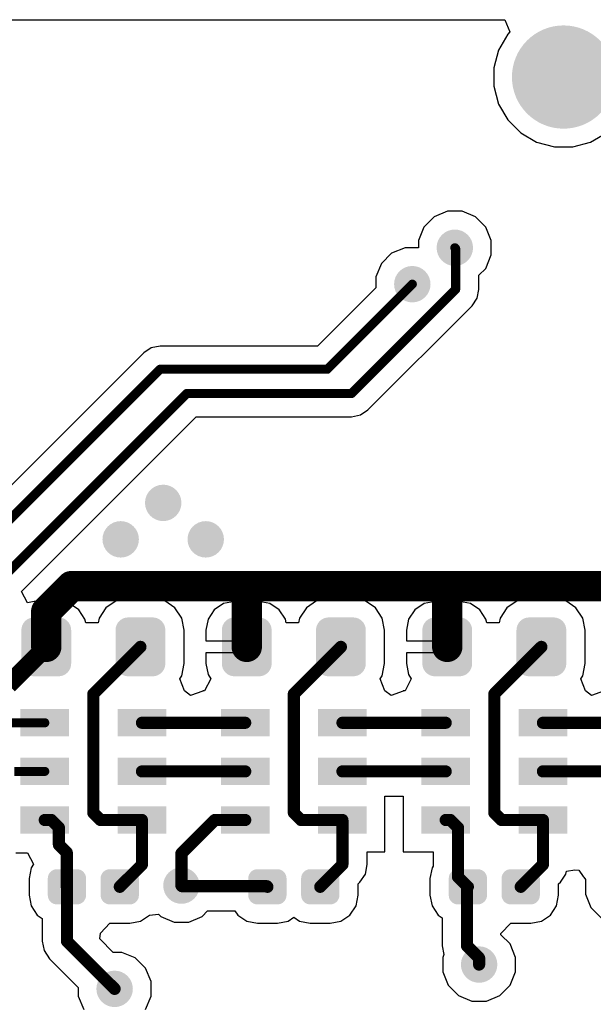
# Model space of a CAD drawing. Header units: inches. Extents: x 0.3 to 40.7, y 0.3 to 25.1.
# Tile 3 of 7: x 7.7 to 17.2, y 8.8 to 25.1. Entities that reach past the tile are written whole.
import ezdxf

# ---------------------------------------------------------------- set-up
doc = ezdxf.new("R2010")
doc.units = ezdxf.units.IN
for name, color, linetype in [('Pad Holes', 156, 'Continuous'), ('TOP', 1, 'Continuous'), ('Via Holes', 16, 'Continuous')]:
    doc.layers.add(name, color=color, linetype=linetype)

# ---------------------------------------------------------------- blocks, each defined once
blk = doc.blocks.new('RES_0603_2994')
at = {"layer": 'TOP'}
h = blk.add_hatch(color=1, dxfattribs=at)
edge = h.paths.add_edge_path()
edge.add_arc((-0.574, -0.276), 0.209, 270, 360)
edge.add_line((-0.365, -0.276), (-0.365, 0.276))
edge.add_arc((-0.574, 0.276), 0.209, 0, 90)
edge.add_line((-0.574, 0.485), (-0.976, 0.485))
edge.add_arc((-0.976, 0.276), 0.209, 90, 180)
edge.add_line((-1.185, 0.276), (-1.185, -0.276))
edge.add_arc((-0.976, -0.276), 0.209, 180, 270)
edge.add_line((-0.976, -0.485), (-0.574, -0.485))
h = blk.add_hatch(color=1, dxfattribs=at)
edge = h.paths.add_edge_path()
edge.add_arc((0.574, 0.276), 0.209, 90, 180)
edge.add_line((0.365, 0.276), (0.365, -0.276))
edge.add_arc((0.574, -0.276), 0.209, 180, 270)
edge.add_line((0.574, -0.485), (0.976, -0.485))
edge.add_arc((0.976, -0.276), 0.209, 270, 360)
edge.add_line((1.185, -0.276), (1.185, 0.276))
edge.add_arc((0.976, 0.276), 0.209, 0, 90)
edge.add_line((0.976, 0.485), (0.574, 0.485))
blk = doc.blocks.new('RES_0603_2995')
at = {"layer": 'TOP'}
h = blk.add_hatch(color=1, dxfattribs=at)
edge = h.paths.add_edge_path()
edge.add_arc((-0.574, -0.276), 0.209, 270, 360)
edge.add_line((-0.365, -0.276), (-0.365, 0.276))
edge.add_arc((-0.574, 0.276), 0.209, 0, 90)
edge.add_line((-0.574, 0.485), (-0.976, 0.485))
edge.add_arc((-0.976, 0.276), 0.209, 90, 180)
edge.add_line((-1.185, 0.276), (-1.185, -0.276))
edge.add_arc((-0.976, -0.276), 0.209, 180, 270)
edge.add_line((-0.976, -0.485), (-0.574, -0.485))
h = blk.add_hatch(color=1, dxfattribs=at)
edge = h.paths.add_edge_path()
edge.add_arc((0.574, 0.276), 0.209, 90, 180)
edge.add_line((0.365, 0.276), (0.365, -0.276))
edge.add_arc((0.574, -0.276), 0.209, 180, 270)
edge.add_line((0.574, -0.485), (0.976, -0.485))
edge.add_arc((0.976, -0.276), 0.209, 270, 360)
edge.add_line((1.185, -0.276), (1.185, 0.276))
edge.add_arc((0.976, 0.276), 0.209, 0, 90)
edge.add_line((0.976, 0.485), (0.574, 0.485))
blk = doc.blocks.new('RES_0603_2996')
at = {"layer": 'TOP'}
h = blk.add_hatch(color=1, dxfattribs=at)
edge = h.paths.add_edge_path()
edge.add_arc((-0.574, -0.276), 0.209, 270, 360)
edge.add_line((-0.365, -0.276), (-0.365, 0.276))
edge.add_arc((-0.574, 0.276), 0.209, 0, 90)
edge.add_line((-0.574, 0.485), (-0.976, 0.485))
edge.add_arc((-0.976, 0.276), 0.209, 90, 180)
edge.add_line((-1.185, 0.276), (-1.185, -0.276))
edge.add_arc((-0.976, -0.276), 0.209, 180, 270)
edge.add_line((-0.976, -0.485), (-0.574, -0.485))
h = blk.add_hatch(color=1, dxfattribs=at)
edge = h.paths.add_edge_path()
edge.add_arc((0.574, 0.276), 0.209, 90, 180)
edge.add_line((0.365, 0.276), (0.365, -0.276))
edge.add_arc((0.574, -0.276), 0.209, 180, 270)
edge.add_line((0.574, -0.485), (0.976, -0.485))
edge.add_arc((0.976, -0.276), 0.209, 270, 360)
edge.add_line((1.185, -0.276), (1.185, 0.276))
edge.add_arc((0.976, 0.276), 0.209, 0, 90)
edge.add_line((0.976, 0.485), (0.574, 0.485))
blk = doc.blocks.new('APA102_2020_3002')
at = {"layer": 'TOP'}
for points in [[(-1.2, 1.025), (-0.4, 1.025), (-0.4, 0.575), (-1.2, 0.575)], [(0.4, 1.025), (1.2, 1.025), (1.2, 0.575), (0.4, 0.575)], [(-1.2, 0.225), (-0.4, 0.225), (-0.4, -0.225), (-1.2, -0.225)], [(0.4, 0.225), (1.2, 0.225), (1.2, -0.225), (0.4, -0.225)], [(-1.2, -0.575), (-0.4, -0.575), (-0.4, -1.025), (-1.2, -1.025)], [(0.4, -0.575), (1.2, -0.575), (1.2, -1.025), (0.4, -1.025)]]:
    blk.add_hatch(color=1, dxfattribs=at).paths.add_polyline_path(points)
blk = doc.blocks.new('APA102_2020_3003')
at = {"layer": 'TOP'}
for points in [[(-1.2, 1.025), (-0.4, 1.025), (-0.4, 0.575), (-1.2, 0.575)], [(0.4, 1.025), (1.2, 1.025), (1.2, 0.575), (0.4, 0.575)], [(-1.2, 0.225), (-0.4, 0.225), (-0.4, -0.225), (-1.2, -0.225)], [(0.4, 0.225), (1.2, 0.225), (1.2, -0.225), (0.4, -0.225)], [(-1.2, -0.575), (-0.4, -0.575), (-0.4, -1.025), (-1.2, -1.025)], [(0.4, -0.575), (1.2, -0.575), (1.2, -1.025), (0.4, -1.025)]]:
    blk.add_hatch(color=1, dxfattribs=at).paths.add_polyline_path(points)
blk = doc.blocks.new('APA102_2020_3004')
at = {"layer": 'TOP'}
for points in [[(-1.2, 1.025), (-0.4, 1.025), (-0.4, 0.575), (-1.2, 0.575)], [(0.4, 1.025), (1.2, 1.025), (1.2, 0.575), (0.4, 0.575)], [(-1.2, 0.225), (-0.4, 0.225), (-0.4, -0.225), (-1.2, -0.225)], [(0.4, 0.225), (1.2, 0.225), (1.2, -0.225), (0.4, -0.225)], [(-1.2, -0.575), (-0.4, -0.575), (-0.4, -1.025), (-1.2, -1.025)], [(0.4, -0.575), (1.2, -0.575), (1.2, -1.025), (0.4, -1.025)]]:
    blk.add_hatch(color=1, dxfattribs=at).paths.add_polyline_path(points)
blk = doc.blocks.new('CAP_0402_3010')
at = {"layer": 'TOP'}
h = blk.add_hatch(color=1, dxfattribs=at)
edge = h.paths.add_edge_path()
edge.add_arc((-0.271, -0.139), 0.151, 270, 360)
edge.add_line((-0.12, -0.139), (-0.12, 0.139))
edge.add_arc((-0.271, 0.139), 0.151, 0, 90)
edge.add_line((-0.271, 0.29), (-0.599, 0.29))
edge.add_arc((-0.599, 0.139), 0.151, 90, 180)
edge.add_line((-0.75, 0.139), (-0.75, -0.139))
edge.add_arc((-0.599, -0.139), 0.151, 180, 270)
edge.add_line((-0.599, -0.29), (-0.271, -0.29))
h = blk.add_hatch(color=1, dxfattribs=at)
edge = h.paths.add_edge_path()
edge.add_arc((0.271, 0.139), 0.151, 90, 180)
edge.add_line((0.12, 0.139), (0.12, -0.139))
edge.add_arc((0.271, -0.139), 0.151, 180, 270)
edge.add_line((0.271, -0.29), (0.599, -0.29))
edge.add_arc((0.599, -0.139), 0.151, 270, 360)
edge.add_line((0.75, -0.139), (0.75, 0.139))
edge.add_arc((0.599, 0.139), 0.151, 0, 90)
edge.add_line((0.599, 0.29), (0.271, 0.29))
blk = doc.blocks.new('CAP_0402_3011')
at = {"layer": 'TOP'}
h = blk.add_hatch(color=1, dxfattribs=at)
edge = h.paths.add_edge_path()
edge.add_arc((-0.271, -0.139), 0.151, 270, 360)
edge.add_line((-0.12, -0.139), (-0.12, 0.139))
edge.add_arc((-0.271, 0.139), 0.151, 0, 90)
edge.add_line((-0.271, 0.29), (-0.599, 0.29))
edge.add_arc((-0.599, 0.139), 0.151, 90, 180)
edge.add_line((-0.75, 0.139), (-0.75, -0.139))
edge.add_arc((-0.599, -0.139), 0.151, 180, 270)
edge.add_line((-0.599, -0.29), (-0.271, -0.29))
h = blk.add_hatch(color=1, dxfattribs=at)
edge = h.paths.add_edge_path()
edge.add_arc((0.271, 0.139), 0.151, 90, 180)
edge.add_line((0.12, 0.139), (0.12, -0.139))
edge.add_arc((0.271, -0.139), 0.151, 180, 270)
edge.add_line((0.271, -0.29), (0.599, -0.29))
edge.add_arc((0.599, -0.139), 0.151, 270, 360)
edge.add_line((0.75, -0.139), (0.75, 0.139))
edge.add_arc((0.599, 0.139), 0.151, 0, 90)
edge.add_line((0.599, 0.29), (0.271, 0.29))
blk = doc.blocks.new('CAP_0402_3012')
at = {"layer": 'TOP'}
h = blk.add_hatch(color=1, dxfattribs=at)
edge = h.paths.add_edge_path()
edge.add_arc((-0.271, -0.139), 0.151, 270, 360)
edge.add_line((-0.12, -0.139), (-0.12, 0.139))
edge.add_arc((-0.271, 0.139), 0.151, 0, 90)
edge.add_line((-0.271, 0.29), (-0.599, 0.29))
edge.add_arc((-0.599, 0.139), 0.151, 90, 180)
edge.add_line((-0.75, 0.139), (-0.75, -0.139))
edge.add_arc((-0.599, -0.139), 0.151, 180, 270)
edge.add_line((-0.599, -0.29), (-0.271, -0.29))
h = blk.add_hatch(color=1, dxfattribs=at)
edge = h.paths.add_edge_path()
edge.add_arc((0.271, 0.139), 0.151, 90, 180)
edge.add_line((0.12, 0.139), (0.12, -0.139))
edge.add_arc((0.271, -0.139), 0.151, 180, 270)
edge.add_line((0.271, -0.29), (0.599, -0.29))
edge.add_arc((0.599, -0.139), 0.151, 270, 360)
edge.add_line((0.75, -0.139), (0.75, 0.139))
edge.add_arc((0.599, 0.139), 0.151, 0, 90)
edge.add_line((0.599, 0.29), (0.271, 0.29))
blk = doc.blocks.new('PIN_HEADER_2_54___VERT__1_4POS_F_________1_3018')
at = {"layer": 'Pad Holes'}
h = blk.add_hatch(color=7, dxfattribs=at)
edge = h.paths.add_edge_path()
edge.add_arc((-3.81, 0), 0.5, 0, 360)
h = blk.add_hatch(color=7, dxfattribs=at)
edge = h.paths.add_edge_path()
edge.add_arc((-1.27, 0), 0.5, 0, 360)
h = blk.add_hatch(color=7, dxfattribs=at)
edge = h.paths.add_edge_path()
edge.add_arc((1.27, 0), 0.5, 0, 360)
h = blk.add_hatch(color=7, dxfattribs=at)
edge = h.paths.add_edge_path()
edge.add_arc((3.81, 0), 0.5, 0, 360)
at = {"layer": 'TOP'}
h = blk.add_hatch(color=1, dxfattribs=at)
edge = h.paths.add_edge_path()
edge.add_arc((-3.81, 0), 0.85, 0, 360)
h = blk.add_hatch(color=1, dxfattribs=at)
edge = h.paths.add_edge_path()
edge.add_arc((-1.27, 0), 0.85, 0, 360)
h = blk.add_hatch(color=1, dxfattribs=at)
edge = h.paths.add_edge_path()
edge.add_arc((1.27, 0), 0.85, 0, 360)
h = blk.add_hatch(color=1, dxfattribs=at)
edge = h.paths.add_edge_path()
edge.add_arc((3.81, 0), 0.85, 0, 360)

msp = doc.modelspace()

# ---------------------------------------------------------------- hatches: boundary and pattern name
at = {"layer": 'TOP'}
h = msp.add_hatch(color=1, dxfattribs=at)
edge = h.paths.add_edge_path()
edge.add_arc((14.9, 21.3), 0.3, 0, 360)
h = msp.add_hatch(color=1, dxfattribs=at)
edge = h.paths.add_edge_path()
edge.add_arc((14.2, 20.7), 0.3, 0, 360)
h = msp.add_hatch(color=1, dxfattribs=at)
edge = h.paths.add_edge_path()
edge.add_arc((10.1, 17.1), 0.3, 0, 360)
h = msp.add_hatch(color=1, dxfattribs=at)
edge = h.paths.add_edge_path()
edge.add_arc((9.4, 16.5), 0.3, 0, 360)
h = msp.add_hatch(color=1, dxfattribs=at)
edge = h.paths.add_edge_path()
edge.add_arc((10.8, 16.5), 0.3, 0, 360)
h = msp.add_hatch(color=1, dxfattribs=at)
edge = h.paths.add_edge_path()
edge.add_arc((10.4, 10.8), 0.3, 0, 360)
h = msp.add_hatch(color=1, dxfattribs=at)
edge = h.paths.add_edge_path()
edge.add_arc((15.3, 9.5), 0.3, 0, 360)
h = msp.add_hatch(color=1, dxfattribs=at)
edge = h.paths.add_edge_path()
edge.add_arc((9.3, 9.1), 0.3, 0, 360)
at = {"layer": 'Via Holes'}
h = msp.add_hatch(color=7, dxfattribs=at)
edge = h.paths.add_edge_path()
edge.add_arc((14.9, 21.3), 0.15, 0, 360)
h = msp.add_hatch(color=7, dxfattribs=at)
edge = h.paths.add_edge_path()
edge.add_arc((14.2, 20.7), 0.15, 0, 360)
h = msp.add_hatch(color=7, dxfattribs=at)
edge = h.paths.add_edge_path()
edge.add_arc((10.1, 17.1), 0.15, 0, 360)
h = msp.add_hatch(color=7, dxfattribs=at)
edge = h.paths.add_edge_path()
edge.add_arc((9.4, 16.5), 0.15, 0, 360)
h = msp.add_hatch(color=7, dxfattribs=at)
edge = h.paths.add_edge_path()
edge.add_arc((10.8, 16.5), 0.15, 0, 360)
h = msp.add_hatch(color=7, dxfattribs=at)
edge = h.paths.add_edge_path()
edge.add_arc((10.4, 10.8), 0.15, 0, 360)
h = msp.add_hatch(color=7, dxfattribs=at)
edge = h.paths.add_edge_path()
edge.add_arc((15.3, 9.5), 0.15, 0, 360)
h = msp.add_hatch(color=7, dxfattribs=at)
edge = h.paths.add_edge_path()
edge.add_arc((9.3, 9.1), 0.15, 0, 360)

# ---------------------------------------------------------------- linework, layer by layer
at = {"layer": 'TOP'}
for p, q in [((4.5, 25.054), (15.725, 25.054)), ((15.725, 25.054), (15.808, 24.854)), ((15.77, 24.816), (15.618, 24.554)), ((15.808, 24.854), (15.77, 24.816)), ((15.618, 24.554), (15.54, 24.261)), ((15.54, 24.261), (15.54, 23.959)), ((15.54, 23.959), (15.618, 23.666)), ((15.618, 23.666), (15.77, 23.404)), ((15.77, 23.404), (15.984, 23.19)), ((15.984, 23.19), (16.246, 23.038)), ((17.134, 23.038), (17.396, 23.19)), ((16.246, 23.038), (16.539, 22.96)), ((16.841, 22.96), (17.134, 23.038)), ((16.539, 22.96), (16.841, 22.96)), ((14.781, 21.9), (14.56, 21.809)), ((15.019, 21.9), (14.781, 21.9)), ((15.24, 21.809), (15.019, 21.9)), ((14.56, 21.809), (14.391, 21.64)), ((15.409, 21.64), (15.24, 21.809)), ((14.391, 21.64), (14.3, 21.419)), ((15.5, 21.419), (15.409, 21.64)), ((14.3, 21.419), (14.3, 21.3)), ((15.5, 21.181), (15.5, 21.419)), ((14.081, 21.3), (13.86, 21.209)), ((14.3, 21.3), (14.081, 21.3)), ((13.86, 21.209), (13.691, 21.04)), ((15.409, 20.96), (15.5, 21.181)), ((13.691, 21.04), (13.6, 20.819)), ((15.296, 20.848), (15.409, 20.96)), ((13.6, 20.819), (13.6, 20.641)), ((15.296, 20.614), (15.296, 20.848)), ((13.6, 20.641), (12.642, 19.682)), ((15.267, 20.468), (15.296, 20.614)), ((15.184, 20.344), (15.267, 20.468)), ((13.47, 18.63), (15.184, 20.344)), ((9.903, 19.653), (9.779, 19.57)), ((10.049, 19.682), (9.903, 19.653)), ((12.642, 19.682), (10.049, 19.682)), ((9.779, 19.57), (6.791, 16.582)), ((7.769, 15.641), (10.645, 18.518)), ((10.645, 18.518), (13.2, 18.518)), ((13.2, 18.518), (13.346, 18.547)), ((13.346, 18.547), (13.47, 18.63)), ((7.867, 15.457), (7.769, 15.641)), ((7.974, 15.478), (7.867, 15.457)), ((8.075, 15.478), (7.974, 15.478)), ((8.075, 14.73), (8.075, 15.478)), ((8.376, 15.478), (8.275, 15.478)), ((8.275, 15.478), (8.275, 14.73)), ((8.557, 15.442), (8.376, 15.478)), ((8.71, 15.34), (8.557, 15.442)), ((9.325, 15.485), (9.157, 15.373)), ((9.524, 15.525), (9.325, 15.485)), ((9.926, 15.525), (9.524, 15.525)), ((10.125, 15.485), (9.926, 15.525)), ((10.293, 15.373), (10.125, 15.485)), ((11.093, 15.442), (10.94, 15.34)), ((11.274, 15.478), (11.093, 15.442)), ((11.375, 15.478), (11.274, 15.478)), ((11.375, 14.83), (11.375, 15.478)), ((11.676, 15.478), (11.575, 15.478)), ((11.575, 15.478), (11.575, 14.73)), ((11.857, 15.442), (11.676, 15.478)), ((12.01, 15.34), (11.857, 15.442)), ((12.625, 15.485), (12.457, 15.373)), ((12.824, 15.525), (12.625, 15.485)), ((13.226, 15.525), (12.824, 15.525)), ((13.425, 15.485), (13.226, 15.525)), ((13.593, 15.373), (13.425, 15.485)), ((14.393, 15.442), (14.24, 15.34)), ((14.574, 15.478), (14.393, 15.442)), ((14.675, 15.478), (14.574, 15.478)), ((14.675, 14.83), (14.675, 15.478)), ((14.976, 15.478), (14.875, 15.478)), ((14.875, 15.478), (14.875, 14.73)), ((15.157, 15.442), (14.976, 15.478)), ((15.31, 15.34), (15.157, 15.442)), ((15.925, 15.485), (15.757, 15.373)), ((16.124, 15.525), (15.925, 15.485)), ((16.526, 15.525), (16.124, 15.525)), ((16.725, 15.485), (16.526, 15.525)), ((16.893, 15.373), (16.725, 15.485)), ((8.812, 15.187), (8.71, 15.34)), ((9.157, 15.373), (9.045, 15.205)), ((10.405, 15.205), (10.293, 15.373)), ((10.94, 15.34), (10.838, 15.187)), ((12.112, 15.187), (12.01, 15.34)), ((12.457, 15.373), (12.345, 15.205)), ((13.705, 15.205), (13.593, 15.373)), ((14.24, 15.34), (14.138, 15.187)), ((15.412, 15.187), (15.31, 15.34)), ((15.757, 15.373), (15.645, 15.205)), ((17.005, 15.205), (16.893, 15.373)), ((8.825, 15.124), (8.812, 15.187)), ((9.029, 15.124), (8.825, 15.124)), ((9.045, 15.205), (9.029, 15.124)), ((10.445, 15.006), (10.405, 15.205)), ((10.838, 15.187), (10.802, 15.006)), ((12.125, 15.124), (12.112, 15.187)), ((12.329, 15.124), (12.125, 15.124)), ((12.345, 15.205), (12.329, 15.124)), ((13.745, 15.006), (13.705, 15.205)), ((14.138, 15.187), (14.102, 15.006)), ((15.425, 15.124), (15.412, 15.187)), ((15.629, 15.124), (15.425, 15.124)), ((15.645, 15.205), (15.629, 15.124)), ((17.045, 15.006), (17.005, 15.205)), ((10.445, 14.454), (10.445, 15.006)), ((10.802, 15.006), (10.802, 14.83)), ((13.745, 14.454), (13.745, 15.006)), ((14.102, 15.006), (14.102, 14.83)), ((17.045, 14.454), (17.045, 15.006)), ((10.802, 14.83), (11.375, 14.83)), ((14.102, 14.83), (14.675, 14.83)), ((8.275, 14.73), (8.075, 14.73)), ((11.475, 14.63), (10.802, 14.63)), ((10.802, 14.63), (10.802, 14.454)), ((11.575, 14.73), (11.475, 14.73)), ((11.475, 14.73), (11.475, 14.63)), ((14.775, 14.63), (14.102, 14.63)), ((14.102, 14.63), (14.102, 14.454)), ((14.875, 14.73), (14.775, 14.73)), ((14.775, 14.73), (14.775, 14.63)), ((10.405, 14.255), (10.445, 14.454)), ((10.802, 14.454), (10.838, 14.273)), ((13.705, 14.255), (13.745, 14.454)), ((14.102, 14.454), (14.138, 14.273)), ((17.005, 14.255), (17.045, 14.454)), ((10.838, 14.273), (10.884, 14.205)), ((14.138, 14.273), (14.184, 14.205)), ((10.372, 14.205), (10.405, 14.255)), ((10.45, 14.005), (10.372, 14.205)), ((10.884, 14.205), (10.78, 14.005)), ((13.672, 14.205), (13.705, 14.255)), ((13.75, 14.005), (13.672, 14.205)), ((14.184, 14.205), (14.08, 14.005)), ((16.972, 14.205), (17.005, 14.255)), ((17.05, 14.005), (16.972, 14.205)), ((10.55, 13.928), (10.45, 14.005)), ((10.45, 14.005), (10.45, 14.005)), ((10.75, 14), (10.55, 13.928)), ((10.78, 14.005), (10.75, 14.005)), ((10.75, 14.005), (10.75, 14)), ((13.85, 13.928), (13.75, 14.005)), ((13.75, 14.005), (13.75, 14.005)), ((14.05, 14), (13.85, 13.928)), ((14.08, 14.005), (14.05, 14.005)), ((14.05, 14.005), (14.05, 14)), ((17.15, 13.928), (17.05, 14.005)), ((17.05, 14.005), (17.05, 14.005)), ((17.35, 14), (17.15, 13.928)), ((13.75, 11.355), (13.75, 12.272)), ((13.75, 12.272), (14.05, 12.272)), ((14.05, 12.272), (14.05, 12.155)), ((14.05, 12.155), (14.05, 12.155)), ((14.05, 12.155), (14.05, 11.355)), ((13.458, 11.145), (13.458, 11.355)), ((13.458, 11.355), (13.75, 11.355)), ((14.05, 11.355), (14.544, 11.355)), ((14.544, 11.355), (14.544, 11.122)), ((7.675, 11.342), (7.866, 11.342)), ((7.866, 11.342), (7.966, 11.155)), ((7.926, 11.095), (7.891, 10.919)), ((7.966, 11.155), (7.926, 11.095)), ((13.427, 10.989), (13.458, 11.145)), ((14.526, 11.095), (14.491, 10.919)), ((14.544, 11.122), (14.526, 11.095)), ((16.727, 10.989), (16.736, 11.035)), ((16.736, 11.035), (16.874, 11.062)), ((16.874, 11.062), (16.94, 11.056)), ((16.94, 11.056), (17.014, 10.951)), ((7.891, 10.919), (7.891, 10.641)), ((13.338, 10.857), (13.427, 10.989)), ((14.491, 10.919), (14.491, 10.641)), ((16.638, 10.857), (16.727, 10.989)), ((17.014, 10.951), (17.021, 10.941)), ((17.021, 10.941), (17.022, 10.94)), ((17.022, 10.94), (17.05, 10.899)), ((17.05, 10.899), (17.05, 10.661)), ((13.309, 10.827), (13.338, 10.857)), ((13.309, 10.641), (13.309, 10.827)), ((13.338, 10.857), (13.338, 10.857)), ((16.609, 10.827), (16.638, 10.857)), ((16.609, 10.641), (16.609, 10.827)), ((16.638, 10.857), (16.638, 10.857)), ((7.891, 10.641), (7.926, 10.465)), ((13.274, 10.465), (13.309, 10.641)), ((14.491, 10.641), (14.526, 10.465)), ((16.574, 10.465), (16.609, 10.641)), ((17.05, 10.661), (17.141, 10.44)), ((7.926, 10.465), (8.026, 10.316)), ((10.74, 10.291), (10.831, 10.382)), ((10.831, 10.382), (11.281, 10.382)), ((11.281, 10.382), (11.326, 10.316)), ((13.174, 10.316), (13.274, 10.465)), ((14.526, 10.465), (14.626, 10.316)), ((16.474, 10.316), (16.574, 10.465)), ((17.141, 10.44), (17.31, 10.271)), ((8.026, 10.316), (8.107, 10.261)), ((8.107, 10.261), (8.107, 9.885)), ((9.549, 10.181), (9.725, 10.216)), ((9.725, 10.216), (9.874, 10.316)), ((9.874, 10.316), (10.021, 10.33)), ((10.021, 10.33), (10.06, 10.291)), ((10.06, 10.291), (10.281, 10.2)), ((10.519, 10.2), (10.74, 10.291)), ((11.326, 10.316), (11.475, 10.216)), ((11.475, 10.216), (11.651, 10.181)), ((11.979, 10.181), (12.155, 10.216)), ((12.155, 10.216), (12.25, 10.28)), ((12.25, 10.28), (12.345, 10.216)), ((12.345, 10.216), (12.521, 10.181)), ((12.849, 10.181), (13.025, 10.216)), ((13.025, 10.216), (13.174, 10.316)), ((14.626, 10.316), (14.692, 10.271)), ((14.692, 10.271), (14.692, 9.808)), ((16.149, 10.181), (16.325, 10.216)), ((16.325, 10.216), (16.474, 10.316)), ((9.065, 10.017), (9.221, 10.181)), ((9.221, 10.181), (9.549, 10.181)), ((10.281, 10.2), (10.519, 10.2)), ((11.651, 10.181), (11.979, 10.181)), ((12.521, 10.181), (12.849, 10.181)), ((15.66, 10.014), (15.821, 10.181)), ((15.821, 10.181), (16.149, 10.181)), ((9.054, 9.923), (9.065, 10.017)), ((9.277, 9.7), (9.054, 9.923)), ((15.657, 9.992), (15.66, 10.014)), ((15.809, 9.84), (15.657, 9.992)), ((8.107, 9.885), (8.107, 9.885)), ((8.107, 9.885), (8.138, 9.729)), ((8.138, 9.729), (8.227, 9.597)), ((14.692, 9.808), (14.692, 9.808)), ((14.692, 9.808), (14.72, 9.668)), ((15.9, 9.619), (15.809, 9.84)), ((8.227, 9.597), (8.7, 9.123)), ((9.419, 9.7), (9.277, 9.7)), ((9.64, 9.609), (9.419, 9.7)), ((9.809, 9.44), (9.64, 9.609)), ((14.72, 9.668), (14.7, 9.619)), ((14.7, 9.619), (14.7, 9.381)), ((15.9, 9.381), (15.9, 9.619)), ((9.9, 9.219), (9.809, 9.44)), ((14.7, 9.381), (14.791, 9.16)), ((15.809, 9.16), (15.9, 9.381)), ((8.7, 9.123), (8.7, 8.981)), ((9.9, 8.981), (9.9, 9.219)), ((14.791, 9.16), (14.96, 8.991)), ((15.64, 8.991), (15.809, 9.16)), ((8.7, 8.981), (8.791, 8.76)), ((9.809, 8.76), (9.9, 8.981)), ((14.96, 8.991), (15.181, 8.9)), ((15.419, 8.9), (15.64, 8.991)), ((15.181, 8.9), (15.419, 8.9))]:
    msp.add_line(p, q, dxfattribs=at)
for points, const_width in [([(14.9, 21.3), (14.914, 21.286)], 0.15), ([(14.914, 20.614), (14.914, 21.286)], 0.15), ([(12.8, 19.3), (14.2, 20.7)], 0.15), ([(13.2, 18.9), (14.914, 20.614)], 0.15), ([(6.949, 16.2), (10.049, 19.3)], 0.15), ([(10.049, 19.3), (12.8, 19.3)], 0.15), ([(7.271, 15.684), (10.487, 18.9)], 0.15), ([(10.487, 18.9), (13.2, 18.9)], 0.15), ([(8.175, 15.315), (8.59, 15.73)], 0.5), ([(8.59, 15.73), (30.275, 15.73)], 0.5), ([(11.475, 14.73), (11.475, 15.73)], 0.5), ([(14.775, 14.73), (14.775, 15.73)], 0.5), ([(8.175, 14.73), (8.175, 15.315)], 0.5), ([(7.55, 14.105), (8.175, 14.73)], 0.3), ([(8.95, 13.955), (9.725, 14.73)], 0.2), ([(12.25, 13.955), (13.025, 14.73)], 0.2), ([(15.55, 13.955), (16.325, 14.73)], 0.2), ([(8.95, 11.997), (8.95, 13.955)], 0.2), ([(12.25, 11.997), (12.25, 13.955)], 0.2), ([(15.55, 11.997), (15.55, 13.955)], 0.2), ([(7.58, 13.48), (8.15, 13.48)], 0.15), ([(9.75, 13.48), (11.45, 13.48)], 0.2), ([(13.05, 13.48), (14.75, 13.48)], 0.2), ([(16.35, 13.48), (18.05, 13.48)], 0.2), ([(7.65, 12.68), (8.15, 12.68)], 0.15), ([(9.75, 12.68), (11.45, 12.68)], 0.2), ([(13.05, 12.68), (14.75, 12.68)], 0.2), ([(16.35, 12.68), (18.05, 12.68)], 0.2), ([(8.95, 11.997), (9.067, 11.88)], 0.2), ([(12.25, 11.997), (12.367, 11.88)], 0.2), ([(15.55, 11.997), (15.667, 11.88)], 0.2), ([(8.15, 11.88), (8.258, 11.88)], 0.2), ([(8.258, 11.88), (8.383, 11.755)], 0.2), ([(8.383, 11.472), (8.383, 11.755)], 0.2), ([(9.067, 11.88), (9.75, 11.88)], 0.2), ([(9.75, 11.145), (9.75, 11.88)], 0.2), ([(10.4, 11.33), (10.95, 11.88)], 0.2), ([(10.95, 11.88), (11.45, 11.88)], 0.2), ([(12.367, 11.88), (13.05, 11.88)], 0.2), ([(13.05, 11.145), (13.05, 11.88)], 0.2), ([(14.75, 11.88), (14.827, 11.88)], 0.2), ([(14.827, 11.88), (14.952, 11.755)], 0.2), ([(14.952, 10.943), (14.952, 11.755)], 0.2), ([(15.667, 11.88), (16.35, 11.88)], 0.2), ([(16.35, 11.145), (16.35, 11.88)], 0.2), ([(8.383, 11.472), (8.513, 11.342)], 0.2), ([(8.513, 10.78), (8.513, 11.342)], 0.2), ([(10.4, 10.8), (10.4, 11.33)], 0.2), ([(9.385, 10.78), (9.75, 11.145)], 0.2), ([(12.685, 10.78), (13.05, 11.145)], 0.2), ([(15.985, 10.78), (16.35, 11.145)], 0.2), ([(14.952, 10.943), (15.115, 10.78)], 0.2), ([(8.515, 9.885), (8.515, 10.78)], 0.2), ([(10.4, 10.8), (10.41, 10.79)], 0.2), ([(10.41, 10.79), (11.805, 10.79)], 0.2), ([(11.805, 10.79), (11.815, 10.78)], 0.2), ([(15.1, 9.808), (15.1, 10.78)], 0.2), ([(8.515, 9.885), (9.3, 9.1)], 0.2), ([(15.1, 9.808), (15.3, 9.608)], 0.2), ([(15.3, 9.5), (15.3, 9.608)], 0.2)]:
    msp.add_lwpolyline(points, dxfattribs=dict(at, const_width=const_width))
for points, const_width in [([(14.863, 21.3, 1), (14.938, 21.3, 1)], 0.075), ([(14.876, 21.286, 1), (14.951, 21.286, 1)], 0.075), ([(14.876, 21.286, 1), (14.951, 21.286, 1)], 0.075), ([(14.162, 20.7, 1), (14.238, 20.7, 1)], 0.075), ([(14.876, 20.614, 1), (14.951, 20.614, 1)], 0.075), ([(14.876, 20.614, 1), (14.951, 20.614, 1)], 0.075), ([(10.012, 19.3, 1), (10.087, 19.3, 1)], 0.075), ([(10.012, 19.3, 1), (10.087, 19.3, 1)], 0.075), ([(12.762, 19.3, 1), (12.838, 19.3, 1)], 0.075), ([(12.762, 19.3, 1), (12.838, 19.3, 1)], 0.075), ([(10.449, 18.9, 1), (10.524, 18.9, 1)], 0.075), ([(10.449, 18.9, 1), (10.524, 18.9, 1)], 0.075), ([(13.163, 18.9, 1), (13.238, 18.9, 1)], 0.075), ([(13.163, 18.9, 1), (13.238, 18.9, 1)], 0.075), ([(8.465, 15.73, 1), (8.715, 15.73, 1)], 0.25), ([(8.465, 15.73, 1), (8.715, 15.73, 1)], 0.25), ([(11.35, 15.73, 1), (11.6, 15.73, 1)], 0.25), ([(14.65, 15.73, 1), (14.9, 15.73, 1)], 0.25), ([(8.05, 15.315, 1), (8.3, 15.315, 1)], 0.25), ([(8.05, 15.315, 1), (8.3, 15.315, 1)], 0.25), ([(8.05, 14.73, 1), (8.3, 14.73, 1)], 0.25), ([(11.35, 14.73, 1), (11.6, 14.73, 1)], 0.25), ([(14.65, 14.73, 1), (14.9, 14.73, 1)], 0.25), ([(8.1, 14.73, 1), (8.25, 14.73, 1)], 0.15), ([(9.675, 14.73, 1), (9.775, 14.73, 1)], 0.1), ([(12.975, 14.73, 1), (13.075, 14.73, 1)], 0.1), ([(16.275, 14.73, 1), (16.375, 14.73, 1)], 0.1), ([(8.9, 13.955, 1), (9, 13.955, 1)], 0.1), ([(8.9, 13.955, 1), (9, 13.955, 1)], 0.1), ([(12.2, 13.955, 1), (12.3, 13.955, 1)], 0.1), ([(12.2, 13.955, 1), (12.3, 13.955, 1)], 0.1), ([(15.5, 13.955, 1), (15.6, 13.955, 1)], 0.1), ([(15.5, 13.955, 1), (15.6, 13.955, 1)], 0.1), ([(8.113, 13.48, 1), (8.188, 13.48, 1)], 0.075), ([(9.7, 13.48, 1), (9.8, 13.48, 1)], 0.1), ([(11.4, 13.48, 1), (11.5, 13.48, 1)], 0.1), ([(13, 13.48, 1), (13.1, 13.48, 1)], 0.1), ([(14.7, 13.48, 1), (14.8, 13.48, 1)], 0.1), ([(16.3, 13.48, 1), (16.4, 13.48, 1)], 0.1), ([(8.113, 12.68, 1), (8.188, 12.68, 1)], 0.075), ([(9.7, 12.68, 1), (9.8, 12.68, 1)], 0.1), ([(11.4, 12.68, 1), (11.5, 12.68, 1)], 0.1), ([(13, 12.68, 1), (13.1, 12.68, 1)], 0.1), ([(14.7, 12.68, 1), (14.8, 12.68, 1)], 0.1), ([(16.3, 12.68, 1), (16.4, 12.68, 1)], 0.1), ([(8.9, 11.997, 1), (9, 11.997, 1)], 0.1), ([(8.9, 11.997, 1), (9, 11.997, 1)], 0.1), ([(12.2, 11.997, 1), (12.3, 11.997, 1)], 0.1), ([(12.2, 11.997, 1), (12.3, 11.997, 1)], 0.1), ([(15.5, 11.997, 1), (15.6, 11.997, 1)], 0.1), ([(15.5, 11.997, 1), (15.6, 11.997, 1)], 0.1), ([(8.1, 11.88, 1), (8.2, 11.88, 1)], 0.1), ([(8.208, 11.88, 1), (8.308, 11.88, 1)], 0.1), ([(8.208, 11.88, 1), (8.308, 11.88, 1)], 0.1), ([(8.333, 11.755, 1), (8.433, 11.755, 1)], 0.1), ([(8.333, 11.755, 1), (8.433, 11.755, 1)], 0.1), ([(9.017, 11.88, 1), (9.117, 11.88, 1)], 0.1), ([(9.017, 11.88, 1), (9.117, 11.88, 1)], 0.1), ([(9.7, 11.88, 1), (9.8, 11.88, 1)], 0.1), ([(9.7, 11.88, 1), (9.8, 11.88, 1)], 0.1), ([(10.9, 11.88, 1), (11, 11.88, 1)], 0.1), ([(10.9, 11.88, 1), (11, 11.88, 1)], 0.1), ([(11.4, 11.88, 1), (11.5, 11.88, 1)], 0.1), ([(12.317, 11.88, 1), (12.417, 11.88, 1)], 0.1), ([(12.317, 11.88, 1), (12.417, 11.88, 1)], 0.1), ([(13, 11.88, 1), (13.1, 11.88, 1)], 0.1), ([(13, 11.88, 1), (13.1, 11.88, 1)], 0.1), ([(14.7, 11.88, 1), (14.8, 11.88, 1)], 0.1), ([(14.777, 11.88, 1), (14.877, 11.88, 1)], 0.1), ([(14.777, 11.88, 1), (14.877, 11.88, 1)], 0.1), ([(14.902, 11.755, 1), (15.002, 11.755, 1)], 0.1), ([(14.902, 11.755, 1), (15.002, 11.755, 1)], 0.1), ([(15.617, 11.88, 1), (15.717, 11.88, 1)], 0.1), ([(15.617, 11.88, 1), (15.717, 11.88, 1)], 0.1), ([(16.3, 11.88, 1), (16.4, 11.88, 1)], 0.1), ([(16.3, 11.88, 1), (16.4, 11.88, 1)], 0.1), ([(8.333, 11.472, 1), (8.433, 11.472, 1)], 0.1), ([(8.333, 11.472, 1), (8.433, 11.472, 1)], 0.1), ([(8.463, 11.342, 1), (8.563, 11.342, 1)], 0.1), ([(8.463, 11.342, 1), (8.563, 11.342, 1)], 0.1), ([(10.35, 11.33, 1), (10.45, 11.33, 1)], 0.1), ([(10.35, 11.33, 1), (10.45, 11.33, 1)], 0.1), ([(9.7, 11.145, 1), (9.8, 11.145, 1)], 0.1), ([(9.7, 11.145, 1), (9.8, 11.145, 1)], 0.1), ([(13, 11.145, 1), (13.1, 11.145, 1)], 0.1), ([(13, 11.145, 1), (13.1, 11.145, 1)], 0.1), ([(16.3, 11.145, 1), (16.4, 11.145, 1)], 0.1), ([(16.3, 11.145, 1), (16.4, 11.145, 1)], 0.1), ([(14.902, 10.943, 1), (15.002, 10.943, 1)], 0.1), ([(14.902, 10.943, 1), (15.002, 10.943, 1)], 0.1), ([(8.463, 10.78, 1), (8.563, 10.78, 1)], 0.1), ([(8.465, 10.78, 1), (8.565, 10.78, 1)], 0.1), ([(9.335, 10.78, 1), (9.435, 10.78, 1)], 0.1), ([(10.35, 10.8, 1), (10.45, 10.8, 1)], 0.1), ([(10.35, 10.8, 1), (10.45, 10.8, 1)], 0.1), ([(10.36, 10.79, 1), (10.46, 10.79, 1)], 0.1), ([(10.36, 10.79, 1), (10.46, 10.79, 1)], 0.1), ([(11.755, 10.79, 1), (11.855, 10.79, 1)], 0.1), ([(11.755, 10.79, 1), (11.855, 10.79, 1)], 0.1), ([(11.765, 10.78, 1), (11.865, 10.78, 1)], 0.1), ([(12.635, 10.78, 1), (12.735, 10.78, 1)], 0.1), ([(15.05, 10.78, 1), (15.15, 10.78, 1)], 0.1), ([(15.065, 10.78, 1), (15.165, 10.78, 1)], 0.1), ([(15.935, 10.78, 1), (16.035, 10.78, 1)], 0.1), ([(8.465, 9.885, 1), (8.565, 9.885, 1)], 0.1), ([(8.465, 9.885, 1), (8.565, 9.885, 1)], 0.1), ([(15.05, 9.808, 1), (15.15, 9.808, 1)], 0.1), ([(15.05, 9.808, 1), (15.15, 9.808, 1)], 0.1), ([(15.25, 9.608, 1), (15.35, 9.608, 1)], 0.1), ([(15.25, 9.608, 1), (15.35, 9.608, 1)], 0.1), ([(15.25, 9.5, 1), (15.35, 9.5, 1)], 0.1), ([(9.25, 9.1, 1), (9.35, 9.1, 1)], 0.1)]:
    msp.add_lwpolyline(points, format="xyb", close=True, dxfattribs=dict(at, const_width=const_width))

# ---------------------------------------------------------------- block references
msp.add_blockref('PIN_HEADER_2_54___VERT__1_4POS_F_________1_3018', (20.5, 24.11))
at = {"rotation": 180}
for name, p in [('RES_0603_2994', (8.95, 14.73)), ('RES_0603_2995', (12.25, 14.73)), ('RES_0603_2996', (15.55, 14.73)), ('APA102_2020_3002', (8.95, 12.68)), ('APA102_2020_3003', (12.25, 12.68)), ('APA102_2020_3004', (15.55, 12.68)), ('CAP_0402_3010', (8.95, 10.78)), ('CAP_0402_3011', (12.25, 10.78)), ('CAP_0402_3012', (15.55, 10.78))]:
    msp.add_blockref(name, p, dxfattribs=at)

doc.saveas('drawing.dxf')
